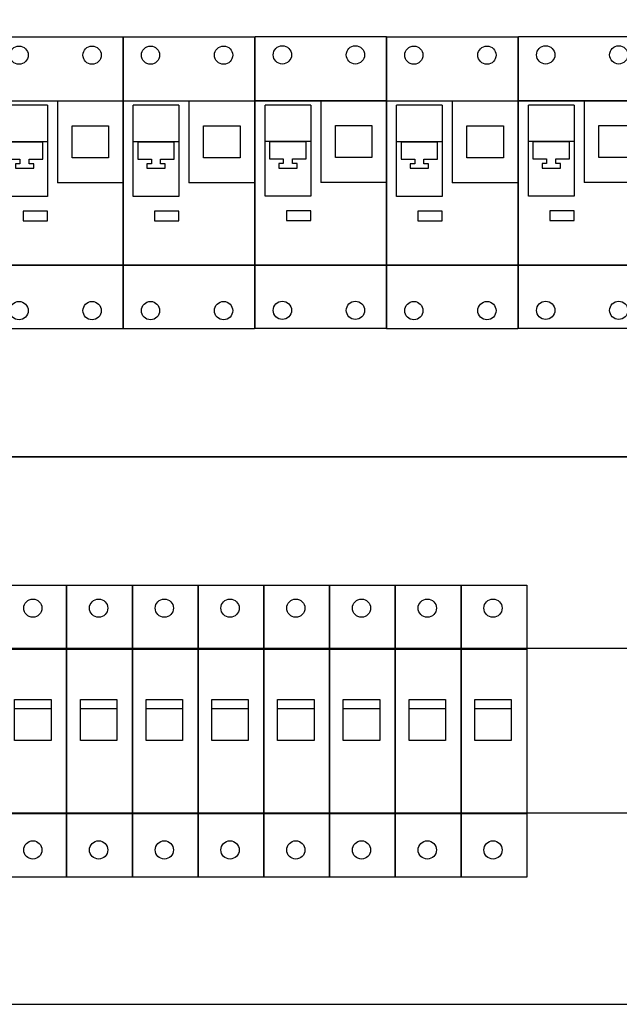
# Model space of a CAD drawing. Header units: millimetres. Extents: x 18084 to 52399, y 38174 to 56392.
# Tile 31 of 256: x 22430 to 22595, y 43851 to 44121. Entities that reach past the tile are written whole.
import ezdxf

# ---------------------------------------------------------------- set-up
doc = ezdxf.new("R2010")
doc.units = ezdxf.units.MM
doc.header["$LTSCALE"] = 100
doc.styles.get("Standard").update_dxf_attribs({"font": 'arial.ttf'})

# ---------------------------------------------------------------- blocks, each defined once
blk = doc.blocks.new('286690_270778736')
for points in [[(0, 0), (72, 0), (72, 15), (0, 15)], [(4.1, 5.25), (67.9, 5.25), (67.9, 9.75), (4.1, 9.75)]]:
    blk.add_lwpolyline(points, close=True)
at = {"flags": 1}
for tag, p in [('BD', (74.383, 9.534)), ('NK', (74.383, 7.542)), ('TYP', (74.383, 5.942)), ('PO', (74.383, 4.404))]:
    blk.add_attdef(tag, p, '', height=1, dxfattribs=at)
blk = doc.blocks.new('286690_473365462')
for points in [[(0, 0), (72, 0), (72, 15), (0, 15)], [(4.1, 5.25), (67.9, 5.25), (67.9, 9.75), (4.1, 9.75)]]:
    blk.add_lwpolyline(points, close=True)
at = {"flags": 1}
for tag, p in [('BD', (74.383, 9.534)), ('NK', (74.383, 7.542)), ('TYP', (74.383, 5.942)), ('PO', (74.383, 4.404))]:
    blk.add_attdef(tag, p, '', height=1, dxfattribs=at)
blk = doc.blocks.new('F921901024_292047212')
for p, q in [((0, -1.75), (0, 6.25)), ((0, 6.25), (3.6, 6.25)), ((3.6, 6.25), (3.6, -1.75)), ((0.275, 1.875), (0.275, 4.375)), ((1.525, 4.375), (1.525, 1.875)), ((1.8, 4.5), (1.8, 2.25)), ((2.2, 2.938), (2.2, 3.812)), ((2.2, 3.812), (3.2, 3.812)), ((3.2, 3.812), (3.2, 2.938)), ((0.4, 3.375), (1.4, 3.375)), ((3.2, 2.938), (2.2, 2.938)), ((3.6, 2.25), (1.8, 2.25)), ((1.525, 1.875), (0.275, 1.875)), ((1.525, 1.474), (0.861, 1.474)), ((0.861, 1.474), (0.861, 1.213)), ((1.525, 1.213), (1.525, 1.474)), ((0.861, 1.213), (1.525, 1.213)), ((3.6, -1.75), (0, -1.75))]:
    blk.add_line(p, q)
at = {"linetype": 'Continuous'}
for p, q in [((0, 4.5), (3.6, 4.5)), ((1.525, 4.375), (0.275, 4.375)), ((1.525, 3.375), (0.275, 3.375)), ((0, 0), (3.6, 0))]:
    blk.add_line(p, q, dxfattribs=at)
at = {"color": 7, "linetype": 'Continuous'}
for p, q in [((0.4, 3.375), (0.4, 2.9)), ((0.4, 3.375), (0.4, 2.9)), ((1.4, 2.9), (1.4, 3.375)), ((1.4, 2.9), (1.4, 3.375)), ((0.4, 2.9), (0.775, 2.9)), ((0.4, 2.9), (0.775, 2.9)), ((0.65, 2.775), (0.65, 2.65)), ((0.775, 2.775), (0.65, 2.775)), ((0.775, 2.775), (0.65, 2.775)), ((0.65, 2.775), (0.65, 2.65)), ((0.775, 2.9), (0.775, 2.775)), ((0.775, 2.9), (0.775, 2.775)), ((1.025, 2.775), (1.025, 2.9)), ((1.025, 2.775), (1.025, 2.9)), ((1.025, 2.9), (1.4, 2.9)), ((1.025, 2.9), (1.4, 2.9)), ((1.15, 2.775), (1.025, 2.775)), ((1.15, 2.775), (1.025, 2.775)), ((1.15, 2.65), (1.15, 2.775)), ((1.15, 2.65), (1.15, 2.775)), ((0.65, 2.65), (1.15, 2.65)), ((0.65, 2.65), (1.15, 2.65))]:
    blk.add_line(p, q, dxfattribs=at)
at = {"linetype": 'Continuous'}
for centre in [(0.75, 5.75), (2.75, 5.75), (0.75, -1.25), (2.75, -1.25)]:
    blk.add_circle(centre, 0.25, dxfattribs=at)
at = {"flags": 1}
for tag, p in [('BD', (4.037, 3.51)), ('NK', (4.037, 2.552)), ('typ', (4.037, 1.791)), ('po', (4.037, 0.832))]:
    blk.add_attdef(tag, p, '', height=0.5, dxfattribs=at)
blk = doc.blocks.new('F921901024_415421665')
for p, q in [((0, -1.75), (0, 6.25)), ((0, 6.25), (3.6, 6.25)), ((3.6, 6.25), (3.6, -1.75)), ((0.275, 1.875), (0.275, 4.375)), ((1.525, 4.375), (1.525, 1.875)), ((1.8, 4.5), (1.8, 2.25)), ((2.2, 2.938), (2.2, 3.812)), ((2.2, 3.812), (3.2, 3.812)), ((3.2, 3.812), (3.2, 2.938)), ((0.4, 3.375), (1.4, 3.375)), ((3.2, 2.938), (2.2, 2.938)), ((3.6, 2.25), (1.8, 2.25)), ((1.525, 1.875), (0.275, 1.875)), ((1.525, 1.474), (0.861, 1.474)), ((0.861, 1.474), (0.861, 1.213)), ((1.525, 1.213), (1.525, 1.474)), ((0.861, 1.213), (1.525, 1.213)), ((3.6, -1.75), (0, -1.75))]:
    blk.add_line(p, q)
at = {"linetype": 'Continuous'}
for p, q in [((0, 4.5), (3.6, 4.5)), ((1.525, 4.375), (0.275, 4.375)), ((1.525, 3.375), (0.275, 3.375)), ((0, 0), (3.6, 0))]:
    blk.add_line(p, q, dxfattribs=at)
at = {"color": 7, "linetype": 'Continuous'}
for p, q in [((0.4, 3.375), (0.4, 2.9)), ((0.4, 3.375), (0.4, 2.9)), ((1.4, 2.9), (1.4, 3.375)), ((1.4, 2.9), (1.4, 3.375)), ((0.4, 2.9), (0.775, 2.9)), ((0.4, 2.9), (0.775, 2.9)), ((0.65, 2.775), (0.65, 2.65)), ((0.775, 2.775), (0.65, 2.775)), ((0.775, 2.775), (0.65, 2.775)), ((0.65, 2.775), (0.65, 2.65)), ((0.775, 2.9), (0.775, 2.775)), ((0.775, 2.9), (0.775, 2.775)), ((1.025, 2.775), (1.025, 2.9)), ((1.025, 2.775), (1.025, 2.9)), ((1.025, 2.9), (1.4, 2.9)), ((1.025, 2.9), (1.4, 2.9)), ((1.15, 2.775), (1.025, 2.775)), ((1.15, 2.775), (1.025, 2.775)), ((1.15, 2.65), (1.15, 2.775)), ((1.15, 2.65), (1.15, 2.775)), ((0.65, 2.65), (1.15, 2.65)), ((0.65, 2.65), (1.15, 2.65))]:
    blk.add_line(p, q, dxfattribs=at)
at = {"linetype": 'Continuous'}
for centre in [(0.75, 5.75), (2.75, 5.75), (0.75, -1.25), (2.75, -1.25)]:
    blk.add_circle(centre, 0.25, dxfattribs=at)
at = {"flags": 1}
for tag, p in [('BD', (4.037, 3.51)), ('NK', (4.037, 2.552)), ('typ', (4.037, 1.791)), ('po', (4.037, 0.832))]:
    blk.add_attdef(tag, p, '', height=0.5, dxfattribs=at)
blk = doc.blocks.new('247596_1218887507')
for p, q in [((0, -1.75), (0, 6.25)), ((0, 6.25), (1.8, 6.25)), ((1.8, 6.25), (1.8, -1.75)), ((0, 4.5), (1.8, 4.5)), ((0.375, 2.875), (0.375, 3.125)), ((0.375, 3.125), (1.375, 3.125)), ((1.375, 3.125), (1.375, 2.75)), ((0.375, 2.875), (1.375, 2.875)), ((0.375, 2), (0.375, 2.875)), ((1.375, 2.875), (1.375, 2)), ((1.375, 2), (0.375, 2)), ((0, 0), (1.8, 0)), ((1.8, -1.75), (0, -1.75))]:
    blk.add_line(p, q)
for centre in [(0.875, 5.625), (0.875, -1)]:
    blk.add_circle(centre, 0.25)
at = {"flags": 1}
for tag, p in [('BD', (2.809, 5.482)), ('NK', (2.809, 2.919)), ('TYP', (2.809, 0.727)), ('PO', (2.809, -1.51))]:
    blk.add_attdef(tag, p, '', height=0.5, dxfattribs=at)

msp = doc.modelspace()

# ---------------------------------------------------------------- block references
at = {"xscale": 10, "yscale": 10, "zscale": 10}
for name, p in [('286690_473365462', (22237.05, 44000.82)), ('F921901024_292047212', (22422.79, 44053.41)), ('F921901024_415421665', (22458.79, 44053.41)), ('F921901024_292047212', (22494.9, 44053.48)), ('F921901024_415421665', (22530.9, 44053.41)), ('F921901024_292047212', (22567.01, 44053.48)), ('286690_270778736', (22237.05, 43850.82)), ('247596_1218887507', (22425.32, 43903.13)), ('247596_1218887507', (22443.32, 43903.13)), ('247596_1218887507', (22461.32, 43903.13)), ('247596_1218887507', (22479.32, 43903.13)), ('247596_1218887507', (22497.32, 43903.13)), ('247596_1218887507', (22515.32, 43903.13)), ('247596_1218887507', (22533.32, 43903.13)), ('247596_1218887507', (22551.32, 43903.13))]:
    msp.add_blockref(name, p, dxfattribs=at)

doc.saveas('drawing.dxf')
